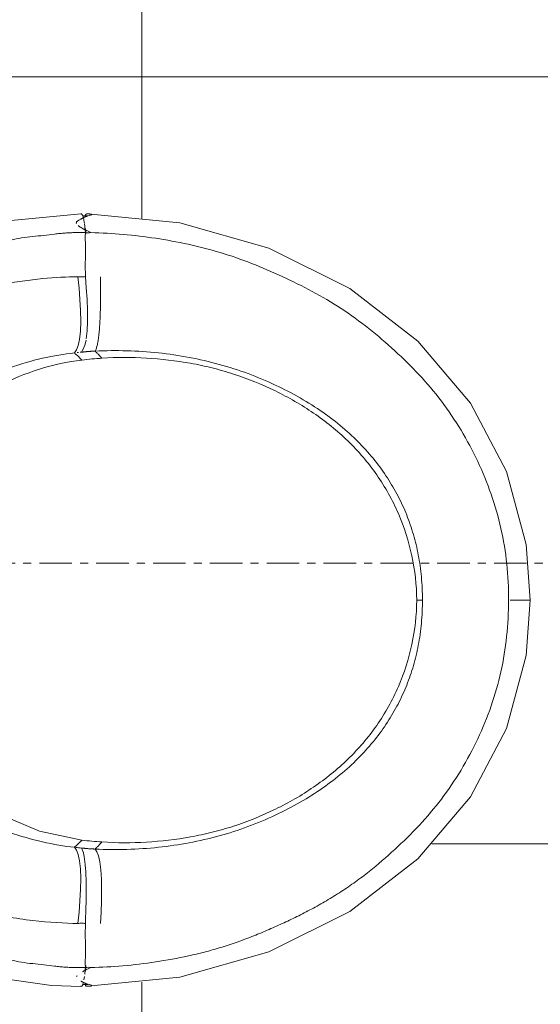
# Model space of a CAD drawing. Header units: millimetres. Extents: x -21522 to 77796, y -25697 to 15217.
# Tile 95 of 256: x 4452 to 4656, y 1737 to 2123. Entities that reach past the tile are written whole.
import ezdxf

# ---------------------------------------------------------------- set-up
doc = ezdxf.new("R2010")
doc.units = ezdxf.units.MM
doc.linetypes.add('Ligne de quadrillage', pattern=[22.225, 12.7, -3.175, 3.175, -3.175])
for name, color, linetype, lineweight in [('A-AREA-PATT', 32, 'Continuous', 13), ('G-IMPT', 8, 'Continuous', 13), ('P-SANR-FIXT', 6, 'Continuous', 13), ('S-GRID', 1, 'Continuous', 9)]:
    doc.layers.add(name, color=color, linetype=linetype, lineweight=lineweight)

# ---------------------------------------------------------------- blocks, each defined once
blk = doc.blocks.new('WC MATERNELLE POR_Contour21_P2564_BIM_FR - P256401 - CONTOUR 21 Cuvette indépendante enfant-V5-00_RDC_50e Copie 1')
at = {"layer": 'G-IMPT', "color": 30, "flags": 128}
for points in [[(-145.97, -168.67), (-150.67, -201.76), (-151.04, -213.38)], [(151.04, -213.38), (147.57, -176.24), (145.98, -168.72)], [(-151.03, -215.88), (-147.5, -251.98), (-137.6, -286.75), (-121.83, -318.4), (-101.2, -345.08), (-76.98, -365.63), (-50.25, -379.69), (-21.68, -387.37), (0, -389)], [(151.03, -215.88), (147.5, -251.98), (137.6, -286.75), (121.83, -318.4), (101.2, -345.08), (76.98, -365.63), (50.25, -379.69), (21.68, -387.37), (0, -389)]]:
    blk.add_lwpolyline(points, dxfattribs=at)
at = {"layer": 'P-SANR-FIXT', "color": 30}
for p, q in [((96.85, -212.37), (96.79, -211.82)), ((96.95, -213.46), (96.9, -212.91)), ((96.95, -213.46), (98.06, -214.17)), ((98.06, -214.17), (99.74, -214.81)), ((99.74, -214.81), (101.69, -215.26)), ((117.65, -215.66), (122.07, -215.37)), ((122.07, -215.37), (126.51, -215)), ((-98.38, -219.47), (-97.34, -218.81)), ((109.09, -215.86), (113.28, -215.84)), ((113.28, -215.84), (117.65, -215.66)), ((-126.45, -220.91), (-122.06, -221.14)), ((-113.34, -221.34), (-109.19, -221.26)), ((-100.01, -220.08), (-98.39, -219.47))]:
    blk.add_line(p, q, dxfattribs=at)
at = {"layer": 'P-SANR-FIXT', "color": 30, "flags": 128}
for points in [[(-93.87, -213.68), (-90.3, -197.02), (-83.74, -181.29), (-74.39, -167.03), (-62.61, -154.75), (-48.76, -144.81), (-33.32, -137.59), (-16.94, -132.94), (0, -131.1)], [(-96.67, -210.72), (-97.81, -211.48), (-99.53, -212.15), (-101.96, -212.69), (-105.15, -213.05), (-108.96, -213.18), (-113.18, -213.11), (-117.56, -212.88), (-122.01, -212.52), (-126.46, -212.06)], [(126.46, -212.06), (122.01, -212.52), (117.56, -212.88), (113.18, -213.11), (108.96, -213.18), (105.15, -213.05), (101.96, -212.69), (99.53, -212.15), (97.81, -211.48), (96.67, -210.72)], [(102.15, -215.34), (105.3, -215.7), (109.09, -215.86)], [(-122.06, -221.14), (-117.67, -221.29), (-113.34, -221.34)], [(-109.19, -221.26), (-105.45, -221.02), (-102.35, -220.62), (-100.01, -220.08)]]:
    blk.add_lwpolyline(points, dxfattribs=at)
at = {"layer": 'P-SANR-FIXT', "color": 30}
for points, knots in [([(-25.95, -124.37), (-29.43, -125.3), (-36.47, -127.6), (-45.26, -131.75), (-52.59, -136.2), (-58.07, -140.08), (-63.51, -144.55), (-70.43, -151.14), (-78.24, -160.48), (-85.58, -172.57), (-91.08, -185.25), (-94.84, -198.31), (-96.24, -206.79), (-96.67, -210.72)], [0, 0, 0, 0, 0.111111, 0.222222, 0.277778, 0.333333, 0.388889, 0.444444, 0.555556, 0.666667, 0.777778, 0.888889, 1, 1, 1, 1]), ([(25.95, -124.38), (29.42, -125.3), (36.47, -127.6), (45.26, -131.75), (52.61, -136.2), (59.91, -141.37), (68.87, -149.28), (78.23, -160.48), (85.58, -172.57), (91.07, -185.24), (94.86, -198.36), (96.22, -206.69), (96.67, -210.72)], [0, 0, 0, 0, 0.111111, 0.222222, 0.277778, 0.333333, 0.444444, 0.555556, 0.666667, 0.777778, 0.888889, 1, 1, 1, 1]), ([(-111.13, -147.65), (-111.86, -149.01), (-114.33, -153.84), (-117.21, -160.61), (-119.69, -167.81), (-121.32, -173.34), (-122.68, -178.84), (-124.13, -185.89), (-125.92, -197.99), (-126.37, -206.82), (-126.46, -212.06)], [0.555711, 0.555711, 0.555711, 0.555711, 0.5833333, 0.6527778, 0.6875, 0.7222222, 0.7569444, 0.7916667, 0.8611111, 1, 1, 1, 1]), ([(126.46, -212.06), (126.39, -207.87), (126.07, -200.97), (125, -191.74), (124.13, -186.21), (123.35, -182.02), (122.41, -177.74), (121.3, -173.34), (120.02, -168.92), (118.11, -163.11), (115.31, -155.96), (112.59, -150.37), (111.12, -147.63)], [0, 0, 0, 0, 0.1111111, 0.1666667, 0.1944444, 0.2222222, 0.25, 0.2777778, 0.3055556, 0.3333333, 0.3888889, 0.4444444, 0.4444444, 0.4444444, 0.4444444]), ([(-137.34, -174.08), (-137.77, -175.28), (-138.61, -177.76), (-139.74, -181.67), (-140.78, -185.78), (-141.66, -190.02), (-142.19, -194.4), (-142.58, -198.76), (-143.05, -202.29), (-143.38, -205.08), (-143.55, -207.14), (-143.66, -209.16), (-143.74, -211.82), (-143.74, -213.75), (-143.71, -215)], [0, 0, 0, 0, 0.1, 0.2, 0.3, 0.4, 0.5, 0.6, 0.7, 0.75, 0.8, 0.85, 0.9, 1, 1, 1, 1]), ([(143.71, -215), (143.74, -213.75), (143.74, -211.82), (143.66, -209.16), (143.55, -207.14), (143.38, -205.08), (143.05, -202.29), (142.58, -198.76), (142.19, -194.4), (141.66, -190.02), (140.78, -185.78), (139.74, -181.67), (138.61, -177.76), (137.77, -175.28), (137.34, -174.08)], [0, 0, 0, 0, 0.1, 0.15, 0.2, 0.25, 0.3, 0.4, 0.5, 0.6, 0.7, 0.8, 0.9, 1, 1, 1, 1]), ([(-146.87, -211.8), (-146.93, -211.75), (-147.03, -211.66), (-147.14, -211.59), (-147.18, -211.57)], [0.175, 0.175, 0.175, 0.175, 0.1875, 0.196875, 0.196875, 0.196875, 0.196875]), ([(149.42, -214.03), (149.37, -213.94), (149.27, -213.75), (149.14, -213.48), (148.97, -213.15), (148.76, -212.73), (148.49, -212.25), (148.2, -211.84), (147.95, -211.6), (147.74, -211.49), (147.57, -211.45), (147.42, -211.46), (147.31, -211.5), (147.27, -211.52)], [0.60625, 0.60625, 0.60625, 0.60625, 0.625, 0.6375, 0.65, 0.675, 0.7, 0.725, 0.75, 0.7625, 0.775, 0.7875, 0.796875, 0.796875, 0.796875, 0.796875]), ([(-150.94, -213.14), (-151.06, -213.3), (-151.08, -213.53), (-150.68, -213.84), (-150.18, -214.04), (-149.76, -214.16), (-149.55, -214.21)], [0.1666667, 0.1666667, 0.1666667, 0.1666667, 0.3333333, 0.4166667, 0.5, 0.5649805, 0.5649805, 0.5649805, 0.5649805]), ([(-149.01, -213.23), (-149.06, -213.32), (-149.14, -213.48), (-149.25, -213.72), (-149.36, -213.92), (-149.45, -214.09), (-149.56, -214.27), (-149.67, -214.5), (-149.78, -214.78), (-149.91, -215.11), (-150.05, -215.55), (-150.26, -216.24), (-150.48, -217.03), (-150.65, -217.44), (-150.74, -217.49), (-150.8, -217.46), (-150.89, -217.3), (-150.96, -216.89), (-151.01, -216.42), (-151.03, -216.14), (-151.03, -215.93), (-151.03, -215.79), (-151.03, -215.68), (-151.02, -215.6), (-151.01, -215.53), (-151, -215.45), (-150.97, -215.38), (-150.94, -215.3), (-150.89, -215.21), (-150.78, -215.1), (-150.6, -215.01), (-150.41, -214.99), (-150.3, -215)], [0.35, 0.35, 0.35, 0.35, 0.3625, 0.375, 0.3875, 0.396875, 0.40625, 0.425, 0.4375, 0.45, 0.475, 0.5, 0.55, 0.6, 0.6125, 0.625, 0.65, 0.7, 0.725, 0.75, 0.7625, 0.775, 0.7875, 0.796875, 0.80625, 0.825, 0.8375, 0.85, 0.875, 0.9, 0.95, 1, 1, 1, 1]), ([(-143.68, -217.17), (-144.05, -216.37), (-144.62, -215.2), (-145.14, -214.24), (-145.33, -213.9)], [0, 0, 0, 0, 0.05, 0.08197577, 0.08197577, 0.08197577, 0.08197577]), ([(-126.51, -215), (-127.17, -215), (-128.48, -214.99), (-130.45, -214.96), (-132.4, -214.98), (-134.98, -215.03), (-137.54, -215.02), (-140.05, -214.99), (-141.9, -214.95), (-143.11, -214.98), (-143.71, -215)], [0, 0, 0, 0, 0.111111, 0.222222, 0.333333, 0.444444, 0.666667, 0.777778, 0.888889, 1, 1, 1, 1]), ([(-96.95, -213.46), (-97.59, -213.85), (-99.02, -214.31), (-101.48, -214.73), (-104.35, -215.05), (-108.75, -215.31), (-115.96, -215.37), (-122.63, -215.17), (-126.51, -215)], [0, 0, 0, 0, 0.2, 0.3, 0.4, 0.6, 0.8, 1, 1, 1, 1]), ([(-97.34, -218.81), (-97.34, -218.64), (-97.34, -218.38), (-97.33, -218.03), (-97.32, -217.76), (-97.3, -217.5), (-97.29, -217.23), (-97.27, -216.96), (-97.25, -216.7), (-97.23, -216.43), (-97.21, -216.16), (-97.19, -215.89), (-97.16, -215.62), (-97.14, -215.34), (-97.11, -215.07), (-97.08, -214.8), (-97.05, -214.53), (-97.02, -214.26), (-96.99, -213.9), (-96.97, -213.64), (-96.95, -213.46)], [0, 0, 0, 0, 0.1, 0.15, 0.2, 0.25, 0.3, 0.35, 0.4, 0.45, 0.5, 0.55, 0.6, 0.65, 0.7, 0.75, 0.8, 0.85, 0.9, 1, 1, 1, 1]), ([(97.34, -218.81), (97.34, -218.64), (97.34, -218.38), (97.33, -218.03), (97.32, -217.76), (97.3, -217.5), (97.29, -217.23), (97.27, -216.96), (97.25, -216.7), (97.23, -216.43), (97.21, -216.16), (97.19, -215.89), (97.16, -215.62), (97.14, -215.34), (97.11, -215.07), (97.08, -214.8), (97.05, -214.53), (97.02, -214.26), (96.99, -213.9), (96.97, -213.64), (96.95, -213.46)], [0, 0, 0, 0, 0.1, 0.15, 0.2, 0.25, 0.3, 0.35, 0.4, 0.45, 0.5, 0.55, 0.6, 0.65, 0.7, 0.75, 0.8, 0.85, 0.9, 1, 1, 1, 1]), ([(126.51, -215), (127.17, -215), (128.48, -214.99), (130.45, -214.96), (132.4, -214.98), (134.98, -215.03), (137.54, -215.02), (140.05, -214.99), (141.9, -214.95), (143.11, -214.98), (143.71, -215)], [0, 0, 0, 0, 0.111111, 0.222222, 0.333333, 0.444444, 0.666667, 0.777778, 0.888889, 1, 1, 1, 1]), ([(146.48, -212.2), (146.35, -212.35), (146.08, -212.69), (145.52, -213.55), (144.75, -214.94), (144.05, -216.37), (143.68, -217.17)], [0.85, 0.85, 0.85, 0.85, 0.875, 0.9, 0.95, 1, 1, 1, 1]), ([(150.3, -215), (150.41, -214.99), (150.6, -215.01), (150.78, -215.1), (150.89, -215.21), (150.94, -215.3), (150.97, -215.38), (150.99, -215.44), (151.01, -215.5), (151.02, -215.57), (151.03, -215.64), (151.03, -215.77), (151.03, -215.93), (151.03, -216.14), (151.01, -216.42), (150.96, -216.89), (150.89, -217.3), (150.8, -217.46), (150.74, -217.49), (150.65, -217.44), (150.48, -217.03), (150.26, -216.24), (150.05, -215.55), (149.91, -215.11), (149.78, -214.78), (149.68, -214.54), (149.59, -214.34), (149.53, -214.23), (149.5, -214.18)], [0, 0, 0, 0, 0.05, 0.1, 0.125, 0.15, 0.1625, 0.175, 0.1875, 0.196875, 0.20625, 0.225, 0.2375, 0.25, 0.275, 0.3, 0.35, 0.375, 0.3875, 0.4, 0.45, 0.5, 0.525, 0.55, 0.5625, 0.575, 0.5875, 0.596875, 0.596875, 0.596875, 0.596875]), ([(0, -346.85), (-3.08, -346.85), (-9.1, -346.57), (-17.73, -345.34), (-25.68, -343.42), (-33.28, -340.81), (-40.68, -337.42), (-50.19, -331.87), (-59.1, -324.8), (-67.55, -315.78), (-73.52, -308.05), (-79.13, -299.17), (-84.21, -289.38), (-88.72, -278.68), (-92.36, -267.34), (-95.04, -255.67), (-97.42, -239.56), (-97.77, -227.12), (-97.34, -218.81)], [0, 0, 0, 0, 0.055556, 0.111111, 0.166667, 0.222222, 0.277778, 0.333333, 0.444444, 0.5, 0.555556, 0.611111, 0.666667, 0.722222, 0.777778, 0.833333, 0.888889, 1, 1, 1, 1]), ([(143.68, -217.17), (143.51, -225.59), (142.38, -238.28), (139.29, -255.21), (135.04, -272), (126.91, -292.11), (114.81, -315.43), (100.7, -332.94), (88.25, -345.66), (74.56, -357.33), (54.62, -369.3), (28.36, -378.58), (9.46, -380.58), (0, -380.54)], [0, 0, 0, 0, 0.111111, 0.166667, 0.222222, 0.333333, 0.444444, 0.555556, 0.611111, 0.666667, 0.777778, 0.888889, 1, 1, 1, 1]), ([(97.34, -218.81), (97.77, -227.11), (97.42, -239.54), (95.04, -255.69), (92.34, -267.4), (88.71, -278.72), (84.2, -289.4), (79.13, -299.18), (73.52, -308.04), (67.56, -315.77), (59.11, -324.8), (50.19, -331.87), (40.69, -337.42), (33.3, -340.8), (25.69, -343.42), (17.73, -345.34), (9.1, -346.57), (3.08, -346.85), (0, -346.85)], [0, 0, 0, 0, 0.111111, 0.166667, 0.222222, 0.277778, 0.333333, 0.388889, 0.444444, 0.5, 0.555556, 0.666667, 0.722222, 0.777778, 0.833333, 0.888889, 0.944444, 1, 1, 1, 1]), ([(126.45, -220.91), (122.61, -220.97), (117.65, -220.97), (112.46, -220.86), (109.11, -220.73), (106.28, -220.55), (103.83, -220.32), (101.72, -220.05), (99.91, -219.73), (98.39, -219.32), (97.64, -218.99), (97.34, -218.81)], [0, 0, 0, 0, 0.2, 0.3, 0.4, 0.5, 0.6, 0.7, 0.8, 0.9, 1, 1, 1, 1]), ([(-94.59, -221.5), (-94.96, -227.31), (-95, -238.86), (-93.28, -253.39), (-90.88, -264.6), (-87.74, -275.63), (-83.19, -286.88), (-77.81, -297.04), (-73.22, -304.3), (-68.06, -311.26), (-62.35, -317.74), (-55.97, -323.72), (-46.79, -330.86), (-34, -337.95), (-17.43, -343.25), (-5.91, -344.54), (0, -344.63)], [0, 0, 0, 0, 0.1, 0.2, 0.25, 0.3, 0.4, 0.45, 0.5, 0.55, 0.6, 0.65, 0.7, 0.8, 0.9, 1, 1, 1, 1]), ([(0, -344.63), (5.91, -344.54), (17.43, -343.25), (34, -337.95), (46.79, -330.86), (55.97, -323.72), (62.35, -317.74), (68.06, -311.26), (73.22, -304.3), (77.81, -297.04), (83.19, -286.88), (87.74, -275.63), (90.88, -264.6), (93.28, -253.39), (95, -238.86), (94.96, -227.31), (94.59, -221.5)], [0, 0, 0, 0, 0.1, 0.2, 0.3, 0.35, 0.4, 0.45, 0.5, 0.55, 0.6, 0.7, 0.75, 0.8, 0.9, 1, 1, 1, 1]), ([(-141.47, -242.51), (-140.83, -246.8), (-139.66, -253.21), (-137.68, -261.57), (-135.97, -267.74), (-133.94, -273.93), (-131.64, -280.12), (-129.14, -286.16), (-126.53, -291.99), (-123.8, -297.71), (-120.85, -303.49), (-117.62, -309.27), (-114.05, -315.08), (-110.2, -320.7), (-104.79, -327.79), (-100.49, -332.77), (-97.5, -336.02)], [0.1111111, 0.1111111, 0.1111111, 0.1111111, 0.1666667, 0.1944444, 0.2222222, 0.25, 0.2777778, 0.3055556, 0.3333333, 0.3611111, 0.3888889, 0.4166667, 0.4444444, 0.4722222, 0.5, 0.5555556, 0.5555556, 0.5555556, 0.5555556]), ([(0, -344.63), (0, -344.9), (0, -345.6), (0, -346.36), (0, -346.85)], [0, 0, 0, 0, 0.4, 1, 1, 1, 1]), ([(0, -381.14), (0, -381.35), (0, -381.78), (0, -382.62), (0, -383.64), (0, -385), (0, -385.88), (0, -386.36)], [0, 0, 0, 0, 0.111111, 0.222222, 0.444444, 0.666667, 1, 1, 1, 1]), ([(0, -386.36), (0, -386.79), (0, -387.53), (0, -388.63), (0, -388.95), (0, -388.99)], [-1, -1, -1, -1, -0.8333333, -0.6666667, -0.3333333, -0.3333333, -0.3333333, -0.3333333])]:
    blk.add_open_spline(points, degree=3, knots=knots, dxfattribs=at)
for points in [[(93.87, -213.68), (93.18, -207.97), (90.8, -196.89), (84.19, -181.01), (74.81, -166.73), (62.96, -154.36), (49.04, -144.33), (33.47, -137.19), (17.01, -132.45), (5.74, -131.24), (0, -131.1)], [(-96.95, -213.46), (-96.92, -213.09), (-96.85, -212.37), (-96.77, -211.64), (-96.73, -211.27)], [(-96.67, -210.72), (-96.57, -210.81), (-96.36, -211.01), (-96.06, -211.35), (-95.77, -211.7), (-95.49, -212.03), (-95.21, -212.34), (-94.93, -212.63), (-94.65, -212.89), (-94.38, -213.16), (-94.12, -213.42), (-93.95, -213.6), (-93.87, -213.68)], [(96.67, -210.72), (96.57, -210.81), (96.36, -211.01), (96.06, -211.35), (95.77, -211.7), (95.49, -212.03), (95.21, -212.34), (94.93, -212.63), (94.65, -212.89), (94.38, -213.15), (94.12, -213.42), (93.95, -213.6), (93.87, -213.68)], [(-150.3, -215), (-150.3, -214.69), (-150.3, -214.39), (-150.3, -214.08)], [(-150.3, -216.09), (-150.3, -215.73), (-150.3, -215.36), (-150.3, -215)], [(-148.46, -214.44), (-148.07, -214.51), (-147.65, -214.57), (-147.21, -214.63)], [(-146.25, -214.75), (-145.45, -214.85), (-144.59, -214.93), (-143.71, -215)], [(-142.95, -215.12), (-143.74, -215.12), (-144.52, -215.12), (-145.26, -215.11)], [(-143.71, -215), (-143.64, -215.37), (-143.57, -216.09), (-143.62, -216.81), (-143.68, -217.17)], [(-126.46, -212.07), (-126.38, -212.57), (-126.3, -213.55), (-126.41, -214.52), (-126.51, -215)], [(-93.87, -213.68), (-94.02, -214.98), (-94.3, -217.58), (-94.5, -220.19), (-94.59, -221.5)], [(94.59, -221.5), (94.5, -220.19), (94.3, -217.58), (94.02, -214.98), (93.87, -213.68)], [(126.51, -215), (126.41, -214.52), (126.3, -213.55), (126.38, -212.57), (126.46, -212.07)], [(143.06, -215.12), (143.82, -215.12), (144.55, -215.12), (145.26, -215.11)], [(143.68, -217.17), (143.62, -216.81), (143.57, -216.09), (143.64, -215.37), (143.71, -215)], [(143.71, -215), (145, -214.89), (146.11, -214.78), (147.06, -214.65)], [(147.27, -214.63), (148.13, -214.51), (148.84, -214.38), (149.4, -214.25)], [(149.4, -214.25), (150.01, -214.11), (150.89, -213.8), (151.08, -213.45), (151.01, -213.27)], [(150.3, -214.08), (150.3, -214.39), (150.3, -214.69), (150.3, -215)], [(150.3, -216.13), (150.3, -215.76), (150.3, -215.38), (150.3, -215)], [(-143.68, -217.17), (-143.6, -221.26), (-143.15, -229.64), (-142.12, -238.23), (-141.47, -242.51)], [(-94.59, -221.5), (-94.68, -221.41), (-94.87, -221.22), (-95.16, -220.95), (-95.45, -220.67), (-95.75, -220.4), (-96.06, -220.13), (-96.38, -219.83), (-96.7, -219.52), (-97.01, -219.13), (-97.23, -218.92), (-97.34, -218.81)], [(94.59, -221.5), (94.68, -221.41), (94.87, -221.22), (95.16, -220.95), (95.45, -220.67), (95.75, -220.4), (96.06, -220.13), (96.38, -219.83), (96.7, -219.52), (97.01, -219.13), (97.23, -218.92), (97.34, -218.81)], [(-97.5, -336.02), (-94.51, -339.28), (-88.27, -345.67), (-77.97, -354.41), (-66.6, -362.12), (-58.42, -366.47), (-54.23, -368.44)], [(-54.23, -368.44), (-50.03, -370.42), (-41.42, -373.97), (-28.09, -377.8), (-14.29, -380.02), (-4.81, -380.53), (0, -380.54)]]:
    blk.add_open_spline(points, degree=3, dxfattribs=at)

msp = doc.modelspace()

# ---------------------------------------------------------------- hatches: boundary and pattern name
at = {"layer": 'A-AREA-PATT'}
h = msp.add_hatch(dxfattribs=at)
h.set_pattern_fill('FP_113', color=8, style=0, pattern_type=2)
h.set_pattern_definition([(0, (0, 0), (0, 300), []), (90, (0, 0), (-300, 2e-14), [])])
h.paths.add_polyline_path([(5924.89, 652.51), (6824.89, 652.51), (6824.89, 701.51), (7670.91, 701.51), (7670.91, 745.26), (7683.91, 745.26), (7683.91, 701.51), (8674.69, 701.51), (8674.69, 1492.01), (7683.91, 1492.01), (7683.91, 1445.26), (7670.91, 1445.26), (7670.91, 1558.26), (7683.91, 1558.26), (7683.91, 1505.01), (8674.69, 1505.01), (8674.69, 2298.51), (7683.91, 2298.51), (7683.91, 2258.26), (7670.91, 2258.26), (7670.91, 2311.51), (8674.69, 2311.51), (8674.69, 3101.51), (7881.69, 3101.51), (7881.69, 3114.51), (8674.69, 3114.51), (8674.69, 3747.15), (7877.69, 3747.15), (7877.86, 3760.15), (7880.19, 3760.64), (7878.36, 3763.77), (7878.03, 3764.56), (7877.69, 3767.15), (7878.03, 4549.74), (7879.85, 4552.84), (7885.11, 4556.81), (7882.69, 4557.15), (6322.89, 4557.15), (6322.89, 4560.15), (4228.53, 4560.15), (4228.53, 4557.15), (4069.09, 4557.15), (4069.09, 4215.54), (4078.63, 4215.54), (4080.74, 4228.22), (4092.83, 4258.4), (4110.36, 4282.53), (4135.07, 4303.41), (4153.49, 4313.7), (4170.99, 4320.68), (4213.37, 4326.28), (4239.97, 4323.91), (4244.23, 4323.27), (4274.85, 4313.2), (4290.12, 4304.13), (4306.79, 4291.23), (4316.63, 4281.51), (4327.35, 4267.43), (4336.03, 4251.98), (4342.53, 4235.51), (4346.75, 4218.31), (4348.62, 4195.54), (4348.62, 4190.38), (4346.75, 4172.78), (4342.53, 4155.58), (4336.03, 4139.1), (4326.02, 4121.92), (4316.63, 4109.58), (4301.45, 4095.26), (4286.31, 4084.7), (4272.84, 4076.69), (4239.8, 4067.04), (4228.8, 4065.57), (4209.65, 4064.92), (4170.99, 4070.41), (4149.45, 4079.25), (4135.07, 4087.68), (4122.41, 4098.03), (4110.36, 4108.56), (4091.71, 4134.24), (4081.51, 4159.14), (4080.02, 4165.33), (4078.57, 4175.54), (4069.09, 4175.54), (4069.09, 3955.01), (4360.09, 3955.01), (4360.09, 3942.01), (4069.09, 3942.01), (4069.09, 3665.54), (4078.63, 3665.54), (4080.74, 3678.22), (4092.83, 3708.4), (4110.36, 3732.53), (4135.07, 3753.41), (4153.49, 3763.7), (4170.99, 3770.68), (4213.37, 3776.28), (4239.97, 3773.91), (4244.23, 3773.27), (4274.85, 3763.2), (4290.12, 3754.13), (4306.79, 3741.23), (4316.63, 3731.51), (4327.35, 3717.43), (4336.03, 3701.98), (4342.53, 3685.51), (4346.75, 3668.31), (4348.62, 3645.54), (4348.62, 3640.38), (4346.75, 3622.78), (4342.53, 3605.58), (4336.03, 3589.1), (4326.02, 3571.92), (4316.63, 3559.58), (4301.45, 3545.26), (4285.01, 3533.92), (4272.84, 3526.69), (4239.8, 3517.04), (4228.8, 3515.57), (4208.46, 3515.09), (4170.99, 3520.41), (4150.79, 3528.47), (4135.07, 3537.68), (4122.41, 3548.03), (4110.36, 3558.56), (4091.71, 3584.24), (4081.51, 3609.14), (4080.02, 3615.33), (4078.57, 3625.54), (4069.09, 3625.54), (4069.09, 3405.01), (4360.09, 3405.01), (4360.09, 3392.01), (4069.09, 3392.01), (4069.09, 3115.54), (4078.63, 3115.54), (4080.74, 3128.22), (4092.83, 3158.4), (4110.36, 3182.53), (4135.07, 3203.41), (4153.49, 3213.7), (4170.99, 3220.68), (4213.37, 3226.28), (4239.97, 3223.91), (4244.23, 3223.27), (4274.85, 3213.2), (4290.12, 3204.13), (4306.79, 3191.23), (4316.63, 3181.51), (4327.35, 3167.43), (4336.03, 3151.98), (4342.53, 3135.51), (4346.75, 3118.31), (4348.62, 3095.54), (4348.62, 3090.38), (4346.75, 3072.78), (4342.53, 3055.58), (4336.03, 3039.1), (4326.02, 3021.92), (4316.63, 3009.58), (4301.45, 2995.26), (4285.01, 2983.92), (4272.84, 2976.69), (4239.8, 2967.04), (4229.31, 2965.6), (4209.65, 2964.92), (4170.99, 2970.41), (4150.79, 2978.47), (4135.07, 2987.68), (4122.41, 2998.03), (4110.36, 3008.56), (4091.71, 3034.24), (4081.51, 3059.14), (4080.02, 3065.33), (4078.57, 3075.54), (4069.09, 3075.54), (4069.09, 2855.01), (4360.09, 2855.01), (4360.09, 2842.01), (4069.09, 2842.01), (4069.09, 2565.54), (4078.63, 2565.54), (4081, 2578.9), (4092.83, 2608.4), (4110.36, 2632.53), (4135.07, 2653.41), (4152.2, 2663.18), (4170.99, 2670.68), (4213.37, 2676.28), (4239.97, 2673.91), (4244.23, 2673.27), (4272.84, 2664.4), (4291.21, 2653.33), (4306.79, 2641.23), (4316.63, 2631.51), (4327.35, 2617.43), (4336.03, 2601.98), (4342.53, 2585.51), (4346.75, 2568.31), (4348.62, 2545.54), (4348.62, 2540.38), (4346.75, 2522.78), (4342.53, 2505.58), (4336.03, 2489.1), (4326.02, 2471.92), (4316.63, 2459.58), (4301.45, 2445.26), (4285.01, 2433.92), (4272.84, 2426.69), (4239.8, 2417.04), (4228.8, 2415.57), (4208.46, 2415.09), (4170.99, 2420.41), (4150.79, 2428.47), (4135.07, 2437.68), (4122.41, 2448.03), (4110.36, 2458.56), (4091.71, 2484.24), (4081.51, 2509.14), (4080.02, 2515.33), (4078.57, 2525.54), (4069.09, 2525.54), (4069.09, 2305.01), (4816.09, 2305.01), (4816.09, 2292.01), (4069.09, 2292.01), (4069.09, 1505.01), (5072.87, 1505.01), (5072.87, 1445.26), (5059.87, 1445.26), (5059.87, 1492.01), (4069.09, 1492.01), (4069.09, 701.51), (5059.87, 701.51), (5059.87, 745.26), (5072.87, 745.26), (5072.87, 701.51), (5924.89, 701.51), (5924.89, 655.59)])
h.paths.add_polyline_path([(4478.68, 944.52), (4479.7, 945.16), (4477.22, 945.76), (4476.69, 944.6), (4453.73, 945.82), (4432.22, 949.55), (4426.36, 951.21), (4409.03, 956.88), (4390.38, 965.06), (4369.47, 979.31), (4358.88, 989.31), (4344.87, 1005.66), (4342.49, 1006.86), (4320.41, 1023.2), (4305.12, 1043.27), (4303.12, 1048), (4263.12, 1048), (4263.48, 1057.35), (4263.51, 1058.29), (4263.09, 1078.17), (4263.13, 1143.08), (4303.31, 1143.15), (4305.13, 1147.82), (4321.57, 1169.41), (4343.68, 1185.06), (4346.16, 1186.32), (4349.95, 1191.35), (4357.2, 1199.88), (4361.33, 1204.03), (4372.87, 1214.58), (4391.24, 1226.32), (4401.18, 1231.3), (4423.22, 1239.09), (4436.23, 1242.38), (4453.14, 1245.12), (4467.54, 1246.26), (4476.92, 1246.15), (4477.74, 1245.21), (4479.89, 1246.35), (4484, 1246.2), (4508.23, 1244.12), (4530.83, 1239.16), (4539.42, 1236.79), (4562.5, 1227.54), (4573.32, 1221.96), (4588.02, 1213.02), (4599.65, 1204.07), (4607.65, 1196.86), (4623.82, 1179.13), (4638.34, 1155.67), (4643.86, 1141.41), (4647.92, 1129.34), (4650.96, 1112.84), (4651.89, 1092.65), (4650.3, 1073.73), (4646.51, 1056.76), (4638.98, 1036.88), (4635.32, 1029.82), (4626.95, 1016.21), (4617.32, 1003.94), (4604.48, 991.04), (4581.94, 974.1), (4567.71, 966.05), (4553.79, 959.63), (4533.92, 952.69), (4517.4, 948.65), (4504.91, 946.55), (4486.34, 944.85), (4479.89, 944.57)])
h.paths.add_polyline_path([(8265.11, 944.52), (8242.85, 946.06), (8226.38, 948.65), (8212.95, 951.83), (8197.7, 956.7), (8184.16, 962.24), (8170.48, 969.03), (8157.44, 976.95), (8137.51, 992.64), (8125.3, 1005.31), (8114.98, 1018.73), (8104.8, 1036.88), (8099.34, 1050.94), (8095.85, 1062.27), (8092.93, 1077.42), (8091.9, 1098.57), (8093.48, 1117.2), (8097.17, 1133.55), (8106.17, 1157.36), (8122.02, 1181.43), (8140.42, 1201.02), (8155.76, 1213.02), (8170.63, 1222.05), (8181.29, 1227.54), (8194.43, 1233.11), (8213.44, 1239.29), (8224.03, 1241.86), (8243.34, 1245.07), (8263.24, 1246.23), (8266.6, 1245.4), (8267.42, 1246.56), (8289.01, 1245.3), (8303.05, 1243.26), (8317.07, 1240.08), (8331.69, 1235.54), (8349.33, 1228.04), (8357.55, 1223.55), (8374.37, 1211.62), (8382.46, 1204.03), (8389.17, 1196.77), (8398, 1185.72), (8400.3, 1184.92), (8422.5, 1169.04), (8438.66, 1147.82), (8440.78, 1143.08), (8480.66, 1143.08), (8480.36, 1133.65), (8480.28, 1132.8), (8480.69, 1112.92), (8480.24, 1048), (8440.47, 1047.94), (8438.66, 1043.27), (8420.64, 1020.56), (8400.12, 1006.03), (8398.05, 1005.38), (8393.21, 999.1), (8381.09, 985.64), (8371.01, 976.7), (8350.98, 963.96), (8328.58, 954.49), (8308.41, 948.91), (8294.82, 946.52), (8283.01, 945.22), (8277.99, 944.91), (8267.09, 944.6), (8266.25, 945.95), (8263.24, 944.85)])
h.paths.add_polyline_path([(4477.95, 950.41), (4479.89, 952.01), (4478.07, 952.58), (4478, 950.88)])
h.paths.add_polyline_path([(8265.83, 950.41), (8265.69, 952.75), (8263.53, 951.86), (8265.69, 950.49)])
h.paths.add_polyline_path([(8263.52, 951.86), (8263.52, 951.86), (8250.83, 952.97)])
h.paths.add_polyline_path([(8238.18, 954.07), (8221.06, 957.84), (8238.18, 954.07)])
h.paths.add_polyline_path([(4505.6, 954.07), (4505.65, 954.07), (4505.62, 954.07)])
h.paths.add_polyline_path([(8209.87, 960.82), (8179.36, 974.1), (8189.61, 968.68), (8209.84, 960.84)])
h.paths.add_polyline_path([(4533.92, 960.82), (4555.08, 969.03), (4554.17, 968.69), (4533.95, 960.84)])
h.paths.add_polyline_path([(4474.79, 969.1), (4459.45, 970.11), (4445.1, 972.22), (4449.89, 971.51), (4464.34, 969.67)])
h.paths.add_polyline_path([(8268.99, 969.1), (8284.37, 970.11), (8298.7, 972.22), (8298.62, 972.21), (8279.43, 969.68)])
h.paths.add_polyline_path([(8235.54, 971.03), (8235.54, 971.03), (8235.54, 971.03)])
h.paths.add_polyline_path([(4530.33, 1003.33), (4530.7, 1003.46), (4530.36, 1003.34)])
h.paths.add_polyline_path([(4585.47, 1034.36), (4586.99, 1036.26), (4585.47, 1034.37)])
h.paths.add_polyline_path([(4596.22, 1047.78), (4596.22, 1047.78), (4596.22, 1047.78)])
h.paths.add_polyline_path([(4344.44, 1091.07), (4344.47, 1091.07), (4344.43, 1091.07)])
h.paths.add_polyline_path([(8399.31, 1091.07), (8399.36, 1091.07), (8399.13, 1095.54)])
h.paths.add_polyline_path([(8412.45, 1094.58), (8412.45, 1095.98), (8412.14, 1096.07), (8410.83, 1095.11), (8412.14, 1094.68)])
h.paths.add_polyline_path([(4331.34, 1094.58), (4332.95, 1095.54), (4331.64, 1095.54)])
h.paths.add_polyline_path([(4609.94, 1095.54), (4609.36, 1101.84), (4609.55, 1099.79)])
h.paths.add_polyline_path([(4603.77, 1128.79), (4603.1, 1130.09), (4603.77, 1128.8)])
h.paths.add_polyline_path([(4631.57, 1149.69), (4631.54, 1149.77), (4631.54, 1149.74)])
h.paths.add_polyline_path([(4570.96, 1168.99), (4569.33, 1169.93), (4570.94, 1169)])
h.paths.add_polyline_path([(4552.38, 1179.62), (4549.25, 1180.79), (4552.38, 1179.63)])
h.paths.add_polyline_path([(4394.18, 1195.85), (4394.94, 1196.52), (4394.23, 1195.9)])
h.paths.add_polyline_path([(4478.86, 1202.58), (4478.75, 1213.27), (4478.95, 1204.5)])
h.paths.add_polyline_path([(8264.91, 1202.7), (8265.03, 1213.19), (8264.84, 1204.5)])
h.paths.add_polyline_path([(8167.15, 1210.36), (8192.41, 1223.49), (8186.32, 1220.76), (8169.05, 1211.39)])
h.paths.add_polyline_path([(4576.63, 1210.36), (4551.39, 1223.49), (4557.03, 1220.99), (4574.73, 1211.39)])
h.paths.add_polyline_path([(4439.92, 1217.45), (4445.16, 1218.88), (4464.64, 1221.43), (4461.27, 1221.24), (4442.19, 1218.08)])
h.paths.add_polyline_path([(8303.87, 1217.45), (8298.67, 1218.88), (8279.15, 1221.43), (8282.47, 1221.24), (8301.59, 1218.07)])
h.paths.add_polyline_path([(8295.15, 1236.13), (8287.5, 1237.51), (8290.65, 1237.14)])
h.paths.add_polyline_path([(4448.64, 1236.13), (4454.77, 1237.33), (4453.12, 1237.14)])
h.paths.add_polyline_path([(4478.07, 1238.44), (4479.89, 1239.46), (4477.94, 1240.69), (4478.07, 1238.51)])
h.paths.add_polyline_path([(8265.71, 1238.44), (8265.69, 1240.59), (8263.92, 1239.08), (8265.71, 1238.44)])
h.paths.add_polyline_path([(4478.68, 1744.52), (4479.7, 1745.16), (4477.22, 1745.76), (4476.69, 1744.6), (4453.73, 1745.82), (4432.22, 1749.55), (4426.36, 1751.21), (4409.03, 1756.88), (4390.38, 1765.06), (4369.47, 1779.31), (4358.88, 1789.31), (4344.87, 1805.66), (4342.49, 1806.86), (4320.41, 1823.2), (4305.12, 1843.27), (4303.12, 1848), (4263.12, 1848), (4263.48, 1857.35), (4263.51, 1858.29), (4263.09, 1878.17), (4263.29, 1943.08), (4303.31, 1943.15), (4305.13, 1947.82), (4321.57, 1969.41), (4343.68, 1985.06), (4346.16, 1986.32), (4349.95, 1991.35), (4357.2, 1999.88), (4361.33, 2004.03), (4372.87, 2014.58), (4391.24, 2026.32), (4401.18, 2031.3), (4423.22, 2039.09), (4436.23, 2042.38), (4453.14, 2045.12), (4467.54, 2046.26), (4476.92, 2046.15), (4477.74, 2045.21), (4479.89, 2046.35), (4484, 2046.2), (4508.23, 2044.12), (4530.83, 2039.16), (4539.42, 2036.79), (4562.5, 2027.54), (4573.32, 2021.96), (4588.02, 2013.02), (4600.51, 2003.37), (4607.65, 1996.86), (4623.82, 1979.13), (4638.34, 1955.67), (4643.86, 1941.41), (4647.92, 1929.34), (4650.96, 1912.84), (4651.89, 1892.65), (4650.3, 1873.73), (4646.51, 1856.76), (4638.98, 1836.88), (4635.32, 1829.82), (4626.95, 1816.21), (4617.32, 1803.94), (4604.48, 1791.04), (4581.94, 1774.1), (4567.71, 1766.05), (4553.79, 1759.63), (4533.92, 1752.69), (4517.4, 1748.65), (4504.91, 1746.55), (4486.34, 1744.85), (4479.89, 1744.57)])
h.paths.add_polyline_path([(8265.11, 1744.52), (8242.85, 1746.06), (8226.38, 1748.65), (8212.95, 1751.83), (8197.7, 1756.7), (8184.16, 1762.24), (8170.48, 1769.03), (8155.31, 1778.6), (8137.51, 1792.64), (8125.3, 1805.31), (8114.98, 1818.73), (8104.8, 1836.88), (8099.34, 1850.94), (8095.85, 1862.27), (8092.93, 1877.42), (8091.9, 1898.57), (8093.48, 1917.2), (8097.17, 1933.55), (8106.17, 1957.36), (8122.02, 1981.43), (8140.42, 2001.02), (8155.76, 2013.02), (8170.63, 2022.05), (8181.29, 2027.54), (8194.43, 2033.11), (8213.44, 2039.29), (8224.03, 2041.86), (8243.34, 2045.07), (8263.24, 2046.23), (8266.6, 2045.4), (8267.42, 2046.56), (8289.01, 2045.3), (8303.05, 2043.26), (8317.43, 2039.98), (8331.69, 2035.54), (8349.33, 2028.04), (8357.55, 2023.55), (8374.37, 2011.62), (8382.46, 2004.03), (8389.17, 1996.77), (8398, 1985.72), (8400.3, 1984.92), (8422.5, 1969.04), (8438.66, 1947.82), (8440.78, 1943.08), (8480.66, 1943.08), (8480.36, 1933.65), (8480.28, 1932.8), (8480.69, 1912.92), (8480.3, 1848), (8440.47, 1847.94), (8438.66, 1843.27), (8420.64, 1820.56), (8400.12, 1806.03), (8398.05, 1805.38), (8393.21, 1799.1), (8381.09, 1785.64), (8371.01, 1776.7), (8350.98, 1763.96), (8328.58, 1754.49), (8308.41, 1748.91), (8294.82, 1746.52), (8283.01, 1745.22), (8277.99, 1744.91), (8267.09, 1744.6), (8266.25, 1745.95), (8263.24, 1744.85)])
h.paths.add_polyline_path([(4477.95, 1750.41), (4479.89, 1752.01), (4478.07, 1752.58), (4478, 1750.88)])
h.paths.add_polyline_path([(8265.83, 1750.41), (8265.69, 1752.75), (8263.53, 1751.86), (8265.69, 1750.49)])
h.paths.add_polyline_path([(8238.18, 1754.07), (8221.06, 1757.84), (8238.18, 1754.07)])
h.paths.add_polyline_path([(4505.61, 1754.07), (4505.65, 1754.07), (4505.6, 1754.07)])
h.paths.add_polyline_path([(8209.87, 1760.82), (8179.36, 1774.1), (8189.61, 1768.68), (8209.84, 1760.84)])
h.paths.add_polyline_path([(4533.92, 1760.82), (4555.08, 1769.03), (4554.17, 1768.69), (4533.95, 1760.84)])
h.paths.add_polyline_path([(4474.79, 1769.1), (4459.45, 1770.11), (4445.1, 1772.22), (4449.89, 1771.51), (4464.34, 1769.67)])
h.paths.add_polyline_path([(8268.99, 1769.1), (8284.37, 1770.11), (8298.7, 1772.22), (8298.62, 1772.21), (8279.43, 1769.68)])
h.paths.add_polyline_path([(8235.54, 1771.03), (8235.54, 1771.03), (8235.54, 1771.03)])
h.paths.add_polyline_path([(4530.33, 1803.33), (4530.7, 1803.46), (4530.36, 1803.34)])
h.paths.add_polyline_path([(4585.47, 1834.36), (4586.99, 1836.26), (4585.47, 1834.37)])
h.paths.add_polyline_path([(4596.22, 1847.78), (4596.22, 1847.78), (4596.22, 1847.78)])
h.paths.add_polyline_path([(8399.34, 1891.07), (8399.36, 1891.07), (8399.31, 1891.07)])
h.paths.add_polyline_path([(8412.45, 1894.58), (8412.45, 1895.98), (8412.14, 1896.07), (8410.83, 1895.11), (8412.14, 1894.68)])
h.paths.add_polyline_path([(4331.34, 1894.58), (4332.95, 1895.54), (4331.64, 1895.54)])
h.paths.add_polyline_path([(4609.94, 1895.54), (4609.36, 1901.84), (4609.55, 1899.79)])
h.paths.add_polyline_path([(4603.77, 1928.79), (4603.1, 1930.09), (4603.77, 1928.8)])
h.paths.add_polyline_path([(4631.57, 1949.69), (4631.54, 1949.77), (4631.54, 1949.74)])
h.paths.add_polyline_path([(4570.96, 1968.99), (4569.33, 1969.93), (4570.94, 1969)])
h.paths.add_polyline_path([(4552.38, 1979.62), (4549.25, 1980.79), (4552.38, 1979.63)])
h.paths.add_polyline_path([(4394.18, 1995.85), (4394.94, 1996.52), (4394.23, 1995.9)])
h.paths.add_polyline_path([(4478.87, 2002.7), (4478.75, 2013.27), (4478.95, 2004.5)])
h.paths.add_polyline_path([(8264.91, 2002.7), (8265.03, 2013.19), (8264.84, 2004.5)])
h.paths.add_polyline_path([(8167.15, 2010.36), (8192.41, 2023.49), (8186.74, 2020.99), (8169.05, 2011.39)])
h.paths.add_polyline_path([(4576.63, 2010.36), (4551.39, 2023.49), (4557.03, 2020.99), (4574.73, 2011.39)])
h.paths.add_polyline_path([(4439.92, 2017.45), (4445.16, 2018.88), (4464.64, 2021.43), (4459.41, 2020.97), (4445.08, 2018.87)])
h.paths.add_polyline_path([(8303.87, 2017.45), (8298.67, 2018.88), (8279.15, 2021.43), (8284.33, 2020.97), (8298.69, 2018.87)])
h.paths.add_polyline_path([(4448.64, 2036.13), (4454.77, 2037.33), (4453.12, 2037.14)])
h.paths.add_polyline_path([(8295.15, 2036.13), (8287.5, 2037.51), (8290.65, 2037.14)])
h.paths.add_polyline_path([(4478.07, 2038.44), (4479.89, 2039.46), (4477.94, 2040.69), (4478.07, 2038.51)])
h.paths.add_polyline_path([(8265.71, 2038.44), (8265.69, 2040.59), (8263.92, 2039.08), (8265.71, 2038.44)])
h.paths.add_polyline_path([(7571.89, 2530.15), (7550.89, 2533), (7531.89, 2540.87), (7515.33, 2553.58), (7502.61, 2570.15), (7494.62, 2589.45), (7491.89, 2610.15), (7494.74, 2631.15), (7502.61, 2650.15), (7515.33, 2666.72), (7531.89, 2679.43), (7551.19, 2687.43), (7571.89, 2690.15), (7592.89, 2687.3), (7611.89, 2679.43), (7628.46, 2666.72), (7641.18, 2650.15), (7649.17, 2630.86), (7651.89, 2610.15), (7649.05, 2589.15), (7641.18, 2570.15), (7628.46, 2553.58), (7611.89, 2540.87), (7592.6, 2532.88), (7582.76, 2531.58)])
h.paths.add_polyline_path([(5171.89, 2530.15), (5150.89, 2533), (5131.89, 2540.87), (5115.32, 2553.58), (5102.61, 2570.15), (5094.62, 2589.45), (5091.89, 2610.15), (5094.74, 2631.15), (5102.61, 2650.15), (5115.32, 2666.72), (5131.89, 2679.43), (5151.18, 2687.43), (5171.89, 2690.15), (5192.89, 2687.3), (5211.89, 2679.43), (5228.46, 2666.72), (5241.17, 2650.15), (5249.16, 2630.86), (5251.89, 2610.15), (5249.16, 2589.45), (5241.17, 2570.15), (5228.46, 2553.58), (5211.89, 2540.87), (5192.59, 2532.88), (5182.76, 2531.58)])
h.paths.add_polyline_path([(8265.11, 2544.52), (8242.85, 2546.06), (8226.38, 2548.65), (8212.95, 2551.83), (8197.7, 2556.7), (8184.16, 2562.24), (8170.48, 2569.03), (8157.44, 2576.95), (8137.51, 2592.64), (8125.3, 2605.31), (8114.98, 2618.73), (8104.8, 2636.88), (8099.34, 2650.94), (8095.85, 2662.27), (8092.93, 2677.42), (8091.9, 2698.57), (8093.21, 2715.82), (8097.17, 2733.55), (8106.17, 2757.36), (8122.02, 2781.43), (8140.42, 2801.02), (8155.76, 2813.02), (8170.63, 2822.05), (8181.29, 2827.54), (8194.43, 2833.11), (8213.44, 2839.29), (8224.03, 2841.86), (8243.34, 2845.07), (8263.24, 2846.23), (8266.6, 2845.4), (8267.42, 2846.56), (8289.01, 2845.3), (8303.05, 2843.26), (8317.43, 2839.98), (8331.69, 2835.54), (8349.33, 2828.04), (8358.77, 2822.73), (8374.37, 2811.62), (8382.46, 2804.03), (8389.17, 2796.77), (8398, 2785.72), (8400.3, 2784.92), (8422.5, 2769.04), (8438.66, 2747.82), (8440.78, 2743.08), (8480.66, 2743.08), (8480.36, 2733.65), (8480.28, 2732.8), (8480.69, 2712.92), (8480.3, 2648), (8440.47, 2647.94), (8438.66, 2643.27), (8420.64, 2620.56), (8400.12, 2606.03), (8398.05, 2605.38), (8393.21, 2599.1), (8381.09, 2585.64), (8371.01, 2576.7), (8350.98, 2563.96), (8328.58, 2554.49), (8308.41, 2548.91), (8294.82, 2546.52), (8283.01, 2545.22), (8277.99, 2544.91), (8267.09, 2544.6), (8266.25, 2545.95), (8263.24, 2544.85)])
h.paths.add_polyline_path([(8265.83, 2550.41), (8265.69, 2552.75), (8263.53, 2551.86), (8265.69, 2550.49)])
h.paths.add_polyline_path([(8238.18, 2554.07), (8219.15, 2558.26), (8238.18, 2554.07)])
h.paths.add_polyline_path([(8209.87, 2560.82), (8179.36, 2574.1), (8189.61, 2568.68), (8209.84, 2560.84)])
h.paths.add_polyline_path([(8268.99, 2569.1), (8284.37, 2570.11), (8298.7, 2572.22), (8298.62, 2572.21), (8279.43, 2569.68)])
h.paths.add_polyline_path([(8235.54, 2571.03), (8235.54, 2571.03), (8235.54, 2571.03)])
h.paths.add_polyline_path([(8399.31, 2691.07), (8399.36, 2691.07), (8399.23, 2693.09)])
h.paths.add_polyline_path([(8412.45, 2694.58), (8412.45, 2695.98), (8412.14, 2696.07), (8410.83, 2695.11), (8412.14, 2694.68)])
h.paths.add_polyline_path([(6377.72, 2735.41), (6359.89, 2735.6), (6340.49, 2736.45), (6314.67, 2738.96), (6277.44, 2744.9), (6255.67, 2749.83), (6237.81, 2754.74), (6220.07, 2760.34), (6191.5, 2771.01), (6172.5, 2779.37), (6150.01, 2790.45), (6128.86, 2802.35), (6106.99, 2816.12), (6076.51, 2838.47), (6065.04, 2847.97), (6040.21, 2870.48), (6027.22, 2883.7), (6012.76, 2899.71), (5998.62, 2916.84), (5983.68, 2936.88), (5972.14, 2954.21), (5961.38, 2971.69), (5946.91, 2998.49), (5940.27, 3012.72), (5930.43, 3035.49), (5921.07, 3061.37), (5914.73, 3082.23), (5908.93, 3105.09), (5903.72, 3131.59), (5901.05, 3149.69), (5897.87, 3185.23), (5897.33, 3222.82), (5898.92, 3251.13), (5900.77, 3268.04), (5904.88, 3295.43), (5908.7, 3314.13), (5913.73, 3334.39), (5920.76, 3357.81), (5928.59, 3379.96), (5938.82, 3404.68), (5946.23, 3420.16), (5958.75, 3443.9), (5969.26, 3461.5), (5983.84, 3483.51), (5995.96, 3500.06), (6012.37, 3520.16), (6025.85, 3535.13), (6040.69, 3550.25), (6062.45, 3570.17), (6079.61, 3584.21), (6099.13, 3598.69), (6115.1, 3609.39), (6135.13, 3621.61), (6162.89, 3636.46), (6189.6, 3648.51), (6211.97, 3657.1), (6250.79, 3669.16), (6278.44, 3675.62), (6301.02, 3679.58), (6328.42, 3682.91), (6348.58, 3684.32), (6372.87, 3684.89), (6394.61, 3684.28), (6425.3, 3681.91), (6454.01, 3677.72), (6476.2, 3673.28), (6496.78, 3668.17), (6520.28, 3661.02), (6553.73, 3648.69), (6575.82, 3638.86), (6596.38, 3628.55), (6626.02, 3611.1), (6642.69, 3600.06), (6662.87, 3585.23), (6682.24, 3569.4), (6696.49, 3556.46), (6711.8, 3541.41), (6730.19, 3521.53), (6751.76, 3494.9), (6766.05, 3474.76), (6776.17, 3459.02), (6796.51, 3422.51), (6804.72, 3405.08), (6814.68, 3381.21), (6821.68, 3361.93), (6829.15, 3337.71), (6834.85, 3315.26), (6838.55, 3297.1), (6842.14, 3274.37), (6845.05, 3248.67), (6846.19, 3230.1), (6846.72, 3209.97), (6845.73, 3181.59), (6843.68, 3157.65), (6840.72, 3135.27), (6835.4, 3107.52), (6829.12, 3082.6), (6823.45, 3063.78), (6812.2, 3032.63), (6802.26, 3009.79), (6791.46, 2988.04), (6778.75, 2965.55), (6766.51, 2946.28), (6753.27, 2927.42), (6738.14, 2907.98), (6717.74, 2884.94), (6706.56, 2873.58), (6678.83, 2848.02), (6662.85, 2835.09), (6645.05, 2821.95), (6620.75, 2805.86), (6596.68, 2792.05), (6564.07, 2776.06), (6544.06, 2767.75), (6520.53, 2759.28), (6500.62, 2753.24), (6472.86, 2746.32), (6450.8, 2742.05), (6434.02, 2739.53), (6400.91, 2736.38), (6380.29, 2735.47)])
h.paths.add_polyline_path([(8264.91, 2802.7), (8265.03, 2813.19), (8264.85, 2804.11)])
h.paths.add_polyline_path([(8167.15, 2810.36), (8192.41, 2823.49), (8186.74, 2820.99), (8169.05, 2811.39)])
h.paths.add_polyline_path([(8303.87, 2817.45), (8298.67, 2818.88), (8279.15, 2821.43), (8284.33, 2820.97), (8298.69, 2818.87)])
h.paths.add_polyline_path([(8295.15, 2836.13), (8287.5, 2837.51), (8290.65, 2837.14)])
h.paths.add_polyline_path([(8265.71, 2838.44), (8265.69, 2840.59), (8263.92, 2839.08), (8265.71, 2838.44)])
h.paths.add_polyline_path([(6247.06, 3214.26), (6247.16, 3215.15), (6247.13, 3215.15)])
h.paths.add_polyline_path([(6736.91, 3240.3), (6736.19, 3246.77), (6736.86, 3240.76)])
h.paths.add_polyline_path([(6733.24, 3269.71), (6732.96, 3271.88), (6732.96, 3271.11)])
h.paths.add_polyline_path([(6727.31, 3298.36), (6726.75, 3301), (6726.75, 3300.36)])
h.paths.add_polyline_path([(6719.24, 3326.13), (6718.41, 3328.91), (6718.41, 3328.38)])
h.paths.add_polyline_path([(6709.12, 3352.91), (6708.09, 3355.57), (6708.09, 3355.14)])
h.paths.add_polyline_path([(6697.05, 3378.63), (6695.94, 3380.95), (6695.94, 3380.62)])
h.paths.add_polyline_path([(6683.1, 3403.22), (6678.07, 3410.87), (6682.09, 3404.73)])
h.paths.add_polyline_path([(6667.35, 3426.59), (6661.98, 3433.49), (6666.54, 3427.62)])
h.paths.add_polyline_path([(6650.36, 3448.06), (6646.7, 3452.15), (6649.92, 3448.53)])
h.paths.add_polyline_path([(6631.84, 3468.16), (6628.91, 3471.02), (6630.97, 3468.98)])
h.paths.add_polyline_path([(6611.88, 3486.83), (6610.78, 3487.83), (6610.91, 3487.61)])
h.paths.add_polyline_path([(6590.54, 3503.99), (6589.52, 3504.8), (6589.52, 3504.69)])
h.paths.add_polyline_path([(6567.9, 3519.54), (6566.77, 3520.31), (6566.77, 3520.21)])
h.paths.add_polyline_path([(6544.05, 3533.42), (6538.69, 3536.11), (6542.79, 3534.03)])
h.paths.add_polyline_path([(6655.27, 3540.63), (6649.14, 3545.54), (6654.64, 3541.13)])
h.paths.add_polyline_path([(6519.04, 3545.53), (6517.31, 3546.35), (6517.31, 3546.22)])
h.paths.add_polyline_path([(6492.97, 3555.77), (6490.65, 3556.67), (6492.24, 3556.01)])
h.paths.add_polyline_path([(6629.11, 3561.34), (6625.74, 3563.75), (6628.91, 3561.47)])
h.paths.add_polyline_path([(6465.88, 3564.07), (6462.74, 3565.01), (6462.74, 3564.81)])
h.paths.add_polyline_path([(6437.85, 3570.32), (6427.11, 3572.05), (6433.62, 3570.99)])
h.paths.add_polyline_path([(6601.36, 3580.04), (6599.11, 3581.51), (6599.38, 3581.18)])
h.paths.add_polyline_path([(6572.14, 3596.62), (6566.25, 3599.59), (6569.55, 3597.86)])
h.paths.add_polyline_path([(6541.56, 3610.97), (6532.06, 3614.76), (6538.5, 3612.15)])
h.paths.add_polyline_path([(6509.73, 3623), (6506.43, 3624.21), (6508.75, 3623.29)])
h.paths.add_polyline_path([(6476.74, 3632.59), (6471.18, 3633.96), (6475.66, 3632.82)])
h.paths.add_polyline_path([(6442.7, 3639.62), (6434.14, 3640.86), (6440, 3639.97)])
h.paths.add_polyline_path([(6407.72, 3643.98), (6406.05, 3644.18), (6406.05, 3644.05)])
h.paths.add_polyline_path([(7998.69, 3815.83), (8556.69, 3815.83), (8580.81, 3820.75), (8601.25, 3834.82), (8614.27, 3854.3), (8619.01, 3878.15), (8619.01, 4436.15), (8614.09, 4460.27), (8600.03, 4480.71), (8580.54, 4493.73), (8556.69, 4498.47), (7998.69, 4498.47), (7974.58, 4493.55), (7954.14, 4479.48), (7941.12, 4460), (7936.37, 4436.15), (7936.37, 3878.15), (7941.29, 3854.04), (7955.36, 3833.59), (7974.84, 3820.57), (7997.95, 3815.98)])
h.paths.add_polyline_path([(7885.19, 4551.48), (7887.16, 4552.84), (7885.83, 4551.98)])
h.paths.add_polyline_path([(7881.4, 4547.15), (7884.58, 4550.69), (7882.01, 4547.92)])
h.paths.add_polyline_path([(8672.02, 4549.65), (8669.56, 4551.98), (8671.23, 4550.26)])
h.paths.add_polyline_path([(8674.1, 4554.14), (8674.69, 4554.22), (8674.69, 4557.15), (8670.28, 4556.81), (8673.38, 4555), (8674.04, 4554.22)])

# ---------------------------------------------------------------- linework, layer by layer
at = {"layer": 'S-GRID', "linetype": 'Ligne de quadrillage'}
msp.add_line((24853.15, 1909.99), (-13724.02, 1909.99), dxfattribs=at)

# ---------------------------------------------------------------- block references
at = {"layer": 'P-SANR-FIXT', "color": 30, "rotation": 89.9999999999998}
msp.add_blockref('WC MATERNELLE POR_Contour21_P2564_BIM_FR - P256401 - CONTOUR 21 Cuvette indépendante enfant-V5-00_RDC_50e Copie 1', (4263.09, 1895.54), dxfattribs=at)

doc.saveas('drawing.dxf')
